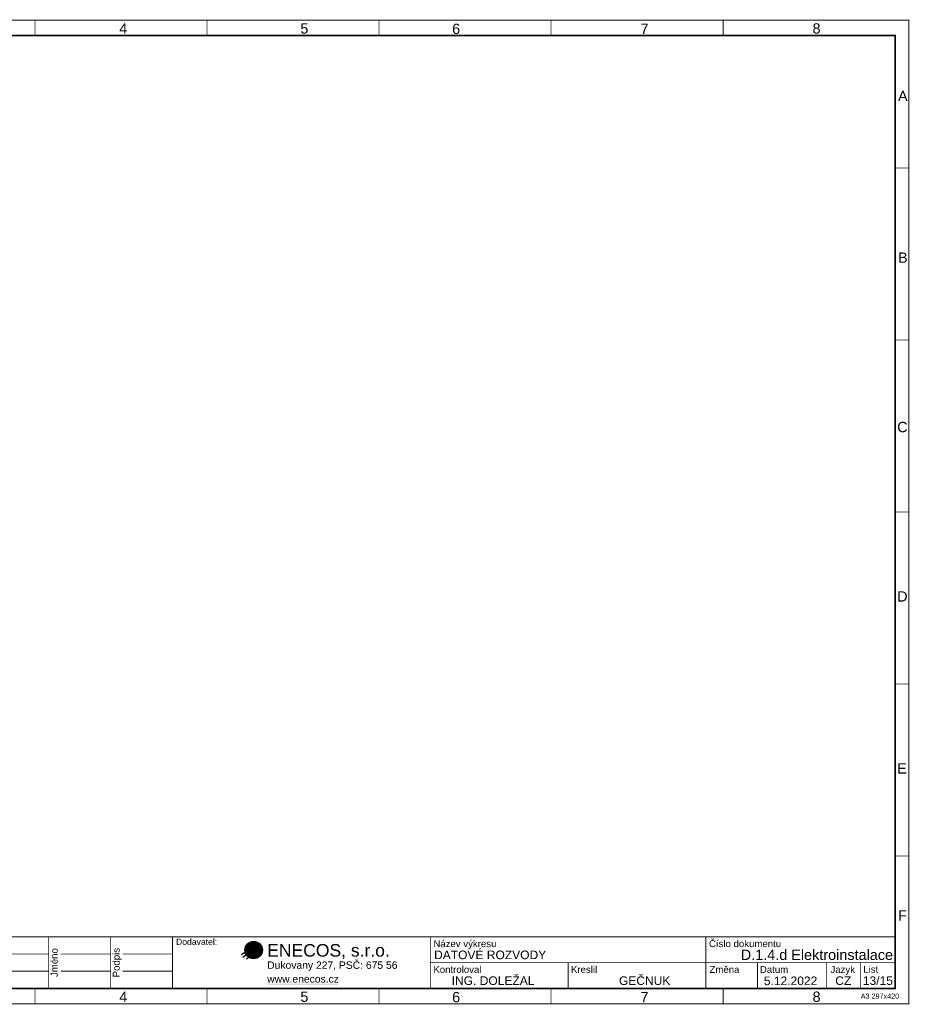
# Model space of a CAD drawing. Extents: x -12025 to 39812, y -28775 to 12.
# Tile 2 of 2: x 13956 to 39812, y -28613 to 12. Entities that reach past the tile are written whole.
import ezdxf
from ezdxf.enums import TextEntityAlignment as Align

# ---------------------------------------------------------------- set-up
doc = ezdxf.new("R2010")
doc.units = 0
doc.header["$MEASUREMENT"] = 0
doc.layers.add('Ramecek', color=7, linetype='Continuous')
doc.layers.add('Zakladni', color=7, linetype='Continuous')
doc.styles.add('Arial', font='txt')
doc.styles.add('Arial_B', font='txt')
doc.styles.add('Arial_I', font='txt')

# ---------------------------------------------------------------- blocks, each defined once
blk = doc.blocks.new('(1)')
at = {"color": 7, "linetype": 'Continuous'}
for p, q in [((0, -413), (267, -235)), ((38, -490), (394, -235)), ((153, -541), (420, -324))]:
    blk.add_line(p, q, dxfattribs=at)
at = {"color": 2, "linetype": 'Continuous', "const_width": 254}
for points in [[(356, -159, 0.414214), (229, -286)], [(229, -286, 0.414214), (356, -413)], [(483, -286, 0.414214), (356, -159)], [(356, -413, 0.414214), (483, -286)]]:
    blk.add_lwpolyline(points, format="xyb", dxfattribs=at)
at = {"color": 7, "linetype": 'Continuous'}
blk.add_circle((356, -286), 254, dxfattribs=at)
blk.add_solid([(750, -1262), (2803, -1262), (750, -1287), (2803, -1287)], dxfattribs=at)
at = {"color": 7, "linetype": 'Continuous', "style": 'Arial'}
for s, height, p in [('ENECOS, s.r.o.', 364.3, (750, -476)), ('Dukovany 227, PSČ: 675 56', 214.8, (750, -831)), ('www.enecos.cz', 214.8, (750, -1231))]:
    blk.add_text(s, height=height, dxfattribs=at).set_placement(p)
blk = doc.blocks.new('(2)')
at = {"color": 7, "linetype": 'Continuous', "const_width": 25}
for points in [[(18000, 0), (0, 0)], [(0, -1500), (0, 0)], [(850, -1500), (850, 0)], [(12600, -1500), (12600, 0)], [(14400, -1500), (14400, 0)], [(16200, -1500), (16200, 0)], [(18000, 0), (18000, -1500)], [(350, -500), (850, -500)], [(1200, -500), (12600, -500)], [(12950, -500), (14400, -500)], [(14750, -500), (16200, -500)], [(16550, -500), (18000, -500)], [(350, -1000), (850, -1000)], [(1200, -1000), (12600, -1000)], [(12950, -1000), (14400, -1000)], [(14750, -1000), (16200, -1000)], [(16550, -1000), (18000, -1000)], [(18000, -1500), (0, -1500)]]:
    blk.add_lwpolyline(points, dxfattribs=at)
at = {"color": 7, "linetype": 'Continuous', "style": 'Arial'}
for s, p in [('Index', (261, -750)), ('Změna', (1111, -750)), ('Datum', (12861, -750)), ('Jméno', (14661, -750)), ('Podpis', (16461, -750))]:
    blk.add_text(s, height=200, rotation=90, dxfattribs=at).set_placement(p, align=Align.CENTER)
blk = doc.blocks.new('(3)')
at = {"color": 7, "linetype": 'Continuous', "const_width": 25}
for points in [[(200, 0), (200, -200)], [(200, -200), (0, -200)]]:
    blk.add_lwpolyline(points, dxfattribs=at)
at = {"color": 7, "linetype": 'Continuous', "style": 'Arial_B'}
blk.add_text('DATOVÉ ROZVODY', height=250, dxfattribs=at).set_placement((-13200, 650))
blk.add_text('13', height=250, dxfattribs=at).set_placement((-350, -100), align=Align.RIGHT)

msp = doc.modelspace()

# ---------------------------------------------------------------- linework, layer by layer
at = {"layer": 'Ramecek', "color": 7, "linetype": 'Continuous'}
for points, const_width in [([(0, -28600), (39800, -28600), (39800, 0), (0, 0)], 25), ([(400, -28150), (39400, -28150), (39400, -450), (400, -450)], 50), ([(25900, -26650), (18400, -26650), (18400, -28150), (25900, -28150)], 25)]:
    msp.add_lwpolyline(points, close=True, dxfattribs=dict(at, const_width=const_width))
at = {"layer": 'Ramecek', "color": 7, "linetype": 'Continuous', "const_width": 25}
for points in [[(14400, -6), (14400, -450)], [(34400, -3), (34400, -448)], [(19400, -15), (19400, -460)], [(24400, -460), (24400, -15)], [(29400, -15), (29400, -460)], [(39800, -4300), (39400, -4300)], [(39800, -9300), (39400, -9300)], [(39800, -14300), (39400, -14300)], [(39800, -19300), (39400, -19300)], [(39800, -24300), (39400, -24300)], [(25900, -26650), (39400, -26650)], [(25900, -26650), (25900, -28150)], [(33900, -26650), (33900, -28150)], [(25900, -27400), (39400, -27400)], [(29900, -27400), (29900, -28150)], [(35400, -27400), (35400, -28150)], [(37400, -27400), (37400, -28150)], [(38400, -27400), (38400, -28150)], [(14400, -28156), (14400, -28600)], [(19400, -28150), (19400, -28594)], [(24400, -28594), (24400, -28150)], [(29400, -28150), (29400, -28594)], [(34400, -28150), (34400, -28594)]]:
    msp.add_lwpolyline(points, dxfattribs=at)

# ---------------------------------------------------------------- block references
at = {"layer": 'Ramecek', "color": 7, "linetype": 'Continuous'}
for name, p in [('(2)', (400, -26650)), ('(1)', (20400, -26750))]:
    msp.add_blockref(name, p, dxfattribs=at)
at = {"layer": 'Zakladni', "color": 7, "linetype": 'Continuous'}
msp.add_blockref('(3)', (39200, -27950), dxfattribs=at)

# ---------------------------------------------------------------- texts
at = {"layer": 'Ramecek', "color": 7, "linetype": 'Continuous'}
for s, height, style, p in [('4', 300, 'Arial', (16850, -395)), ('5', 300, 'Arial', (22113, -392)), ('6', 300, 'Arial', (26525, -404)), ('7', 300, 'Arial', (32000, -404)), ('8', 300, 'Arial', (37000, -392)), ('A', 300, 'Arial', (39485, -2355)), ('B', 300, 'Arial', (39485, -7055)), ('C', 300, 'Arial', (39460, -11980)), ('D', 300, 'Arial', (39460, -16905)), ('E', 300, 'Arial', (39460, -21905)), ('F', 300, 'Arial', (39485, -26180)), ('Dodavatel:', 179, 'Arial', (18500, -26884)), ('Název výkresu', 200, 'Arial', (25980, -26950)), ('Číslo dokumentu', 200, 'Arial', (33990, -26950)), ('Změna', 200, 'Arial', (34005, -27700)), ('Kontroloval', 200, 'Arial', (25980, -27700)), ('Kreslil', 200, 'Arial', (29980, -27700)), ('Datum', 200, 'Arial', (35470, -27700)), ('Jazyk', 200, 'Arial', (37520, -27700)), ('List', 200, 'Arial', (38473, -27697)), ('5.12.2022', 250, 'Arial_B', (35585, -28055)), ('/15', 250, 'Arial_B', (38850, -28050)), ('4', 300, 'Arial', (16850, -28545)), ('5', 300, 'Arial', (22113, -28542)), ('6', 300, 'Arial', (26525, -28554)), ('7', 300, 'Arial', (32000, -28554)), ('8', 300, 'Arial', (37000, -28542)), ('A3 297x420', 150, 'Arial_I', (38400, -28450))]:
    msp.add_text(s, height=height, dxfattribs=dict(at, style=style)).set_placement(p)
at = {"layer": 'Ramecek', "color": 7, "linetype": 'Continuous', "style": 'Arial_B'}
for s, height, p in [('D.1.4.d Elektroinstalace', 300, (39340, -27324)), ('ING. DOLEŽAL', 250, (28918, -28050)), ('GEČNUK', 250, (32868, -28050)), ('CZ', 250, (38125, -28050))]:
    msp.add_text(s, height=height, dxfattribs=at).set_placement(p, align=Align.RIGHT)

doc.saveas('drawing.dxf')
